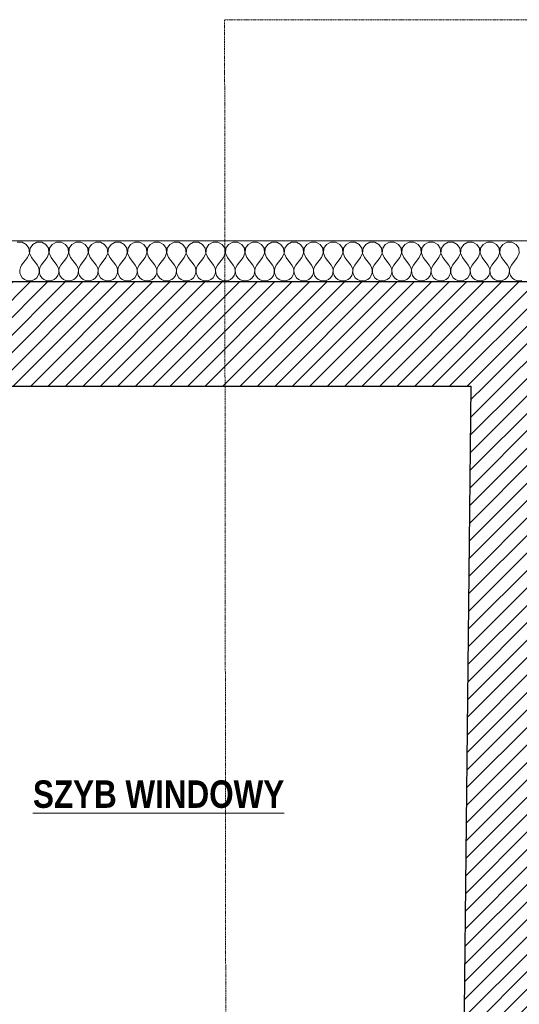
# Model space of a CAD drawing. Header units: millimetres. Extents: x 27262 to 215252, y 16288 to 306312.
# Tile 46 of 76: x 139242 to 140608, y 180442 to 183135. Entities that reach past the tile are written whole.
import ezdxf

# ---------------------------------------------------------------- set-up
doc = ezdxf.new("R2010")
doc.units = ezdxf.units.MM
doc.linetypes.add('DASHED2', pattern=[0.47625, 0.3175, -0.15875])
for name, color, linetype, lineweight in [('0_Nr_pióra__1', 252, 'Continuous', 13), ('KR_INW_Nr_pióra__101', 252, 'Continuous', 5), ('KR_INW_Nr_pióra__102', 252, 'Continuous', 5), ('KR_INW_Nr_pióra__27', 252, 'Continuous', 25), ('KR_INW_Nr_pióra__47', 252, 'Continuous', 15)]:
    doc.layers.add(name, color=color, linetype=linetype, lineweight=lineweight)
doc.layers.add('KR_INW', color=252, linetype='Continuous')
doc.styles.add('GENERATED_STYLE_2', font='ARIALNB.TTF')
pattern_1 = [(45, (0, 0), (-31.819804, 31.819804), [])]

# ---------------------------------------------------------------- blocks, each defined once
blk = doc.blocks.new('*X125')
at = {"layer": 'KR_INW_Nr_pióra__102', "linetype": 'Continuous'}
for p, q in [((205973, 121670.9), (205955.6, 121670.9)), ((205988.3, 121662.7), (205973, 121670.9)), ((205997.9, 121648.2), (205988.3, 121662.7)), ((206011.7, 121662.7), (206002.1, 121648.2)), ((206027, 121670.9), (206011.7, 121662.7)), ((206044.4, 121670.9), (206027, 121670.9)), ((206059.7, 121662.7), (206044.4, 121670.9)), ((206069.4, 121648.2), (206059.7, 121662.7)), ((206083.1, 121662.7), (206073.5, 121648.2)), ((206098.4, 121670.9), (206083.1, 121662.7)), ((206115.8, 121670.9), (206098.4, 121670.9)), ((206131.2, 121662.7), (206115.8, 121670.9)), ((206140.8, 121648.2), (206131.2, 121662.7)), ((206154.5, 121662.7), (206144.9, 121648.2)), ((206169.9, 121670.9), (206154.5, 121662.7)), ((206187.3, 121670.9), (206169.9, 121670.9)), ((206202.6, 121662.7), (206187.3, 121670.9)), ((206212.2, 121648.2), (206202.6, 121662.7)), ((206226, 121662.7), (206216.3, 121648.2)), ((206241.3, 121670.9), (206226, 121662.7)), ((206258.7, 121670.9), (206241.3, 121670.9)), ((206274, 121662.7), (206258.7, 121670.9)), ((206283.7, 121648.2), (206274, 121662.7)), ((206297.4, 121662.7), (206287.8, 121648.2)), ((206312.7, 121670.9), (206297.4, 121662.7)), ((206330.1, 121670.9), (206312.7, 121670.9)), ((206345.5, 121662.7), (206330.1, 121670.9)), ((206355.1, 121648.2), (206345.5, 121662.7)), ((206368.8, 121662.7), (206359.2, 121648.2)), ((206384.2, 121670.9), (206368.8, 121662.7)), ((206401.6, 121670.9), (206384.2, 121670.9)), ((206416.9, 121662.7), (206401.6, 121670.9)), ((206426.5, 121648.2), (206416.9, 121662.7)), ((206440.3, 121662.7), (206430.6, 121648.2)), ((206455.6, 121670.9), (206440.3, 121662.7)), ((206473, 121670.9), (206455.6, 121670.9)), ((206488.3, 121662.7), (206473, 121670.9)), ((206497.9, 121648.2), (206488.3, 121662.7)), ((206511.7, 121662.7), (206502.1, 121648.2)), ((206527, 121670.9), (206511.7, 121662.7)), ((206544.4, 121670.9), (206527, 121670.9)), ((206559.7, 121662.7), (206544.4, 121670.9)), ((206569.4, 121648.2), (206559.7, 121662.7)), ((206583.1, 121662.7), (206573.5, 121648.2)), ((206598.4, 121670.9), (206583.1, 121662.7)), ((206615.8, 121670.9), (206598.4, 121670.9)), ((206631.2, 121662.7), (206615.8, 121670.9)), ((206640.8, 121648.2), (206631.2, 121662.7)), ((206654.5, 121662.7), (206644.9, 121648.2)), ((206669.9, 121670.9), (206654.5, 121662.7)), ((206687.3, 121670.9), (206669.9, 121670.9)), ((206702.6, 121662.7), (206687.3, 121670.9)), ((206712.2, 121648.2), (206702.6, 121662.7)), ((206726, 121662.7), (206716.3, 121648.2)), ((206741.3, 121670.9), (206726, 121662.7)), ((206758.7, 121670.9), (206741.3, 121670.9)), ((206774, 121662.7), (206758.7, 121670.9)), ((206783.7, 121648.2), (206774, 121662.7)), ((206797.4, 121662.7), (206787.8, 121648.2)), ((206812.7, 121670.9), (206797.4, 121662.7)), ((206830.1, 121670.9), (206812.7, 121670.9)), ((206845.5, 121662.7), (206830.1, 121670.9)), ((206855.1, 121648.2), (206845.5, 121662.7)), ((206868.8, 121662.7), (206859.2, 121648.2)), ((206884.2, 121670.9), (206868.8, 121662.7)), ((206901.6, 121670.9), (206884.2, 121670.9)), ((206916.9, 121662.7), (206901.6, 121670.9)), ((206926.5, 121648.2), (206916.9, 121662.7)), ((206940.3, 121662.7), (206930.6, 121648.2)), ((206955.6, 121670.9), (206940.3, 121662.7)), ((206973, 121670.9), (206955.6, 121670.9)), ((206988.3, 121662.7), (206973, 121670.9)), ((206997.9, 121648.2), (206988.3, 121662.7)), ((207011.7, 121662.7), (207002.1, 121648.2)), ((207027, 121670.9), (207011.7, 121662.7)), ((207044.4, 121670.9), (207027, 121670.9)), ((207059.7, 121662.7), (207044.4, 121670.9)), ((207069.4, 121648.2), (207059.7, 121662.7)), ((207083.1, 121662.7), (207073.5, 121648.2)), ((207098.4, 121670.9), (207083.1, 121662.7)), ((207115.8, 121670.9), (207098.4, 121670.9)), ((207131.2, 121662.7), (207115.8, 121670.9)), ((207140.8, 121648.2), (207131.2, 121662.7)), ((207154.5, 121662.7), (207144.9, 121648.2)), ((207169.9, 121670.9), (207154.5, 121662.7)), ((207187.3, 121670.9), (207169.9, 121670.9)), ((207202.6, 121662.7), (207187.3, 121670.9)), ((207212.2, 121648.2), (207202.6, 121662.7)), ((207226, 121662.7), (207216.3, 121648.2)), ((207241.3, 121670.9), (207226, 121662.7)), ((207258.7, 121670.9), (207241.3, 121670.9)), ((207274, 121662.7), (207258.7, 121670.9)), ((207283.7, 121648.2), (207274, 121662.7)), ((207297.4, 121662.7), (207287.8, 121648.2)), ((207312.7, 121670.9), (207297.4, 121662.7)), ((207330.1, 121670.9), (207312.7, 121670.9)), ((207345.5, 121662.7), (207330.1, 121670.9)), ((207355.1, 121648.2), (207345.5, 121662.7)), ((207368.8, 121662.7), (207359.2, 121648.2)), ((207384.2, 121670.9), (207368.8, 121662.7)), ((207401.6, 121670.9), (207384.2, 121670.9)), ((207416.9, 121662.7), (207401.6, 121670.9)), ((207426.5, 121648.2), (207416.9, 121662.7)), ((207440.3, 121662.7), (207430.6, 121648.2)), ((207455.6, 121670.9), (207440.3, 121662.7)), ((207473, 121670.9), (207455.6, 121670.9)), ((207488.3, 121662.7), (207473, 121670.9)), ((207497.9, 121648.2), (207488.3, 121662.7)), ((207511.7, 121662.7), (207502.1, 121648.2)), ((207527, 121670.9), (207511.7, 121662.7)), ((207544.4, 121670.9), (207527, 121670.9)), ((207559.7, 121662.7), (207544.4, 121670.9)), ((207569.4, 121648.2), (207559.7, 121662.7)), ((207583.1, 121662.7), (207573.5, 121648.2)), ((207598.4, 121670.9), (207583.1, 121662.7)), ((207615.8, 121670.9), (207598.4, 121670.9)), ((207631.2, 121662.7), (207615.8, 121670.9)), ((207640.8, 121648.2), (207631.2, 121662.7)), ((207654.5, 121662.7), (207644.9, 121648.2)), ((207669.9, 121670.9), (207654.5, 121662.7)), ((207687.3, 121670.9), (207669.9, 121670.9)), ((207702.6, 121662.7), (207687.3, 121670.9)), ((207712.2, 121648.2), (207702.6, 121662.7)), ((207726, 121662.7), (207716.3, 121648.2)), ((207741.3, 121670.9), (207726, 121662.7)), ((207758.7, 121670.9), (207741.3, 121670.9)), ((207774, 121662.7), (207758.7, 121670.9)), ((207783.7, 121648.2), (207774, 121662.7)), ((205992.9, 121614.9), (205999.6, 121630.9)), ((205999.6, 121630.9), (205997.9, 121648.2)), ((206002.1, 121648.2), (206000.4, 121630.9)), ((206000.4, 121630.9), (206007.1, 121614.9)), ((206064.3, 121614.9), (206071, 121630.9)), ((206071, 121630.9), (206069.4, 121648.2)), ((206073.5, 121648.2), (206071.8, 121630.9)), ((206071.8, 121630.9), (206078.6, 121614.9)), ((206135.7, 121614.9), (206142.4, 121630.9)), ((206142.4, 121630.9), (206140.8, 121648.2)), ((206144.9, 121648.2), (206143.3, 121630.9)), ((206143.3, 121630.9), (206150, 121614.9)), ((206207.1, 121614.9), (206213.9, 121630.9)), ((206213.9, 121630.9), (206212.2, 121648.2)), ((206216.3, 121648.2), (206214.7, 121630.9)), ((206214.7, 121630.9), (206221.4, 121614.9)), ((206278.6, 121614.9), (206285.3, 121630.9)), ((206285.3, 121630.9), (206283.7, 121648.2)), ((206287.8, 121648.2), (206286.1, 121630.9)), ((206286.1, 121630.9), (206292.9, 121614.9)), ((206350, 121614.9), (206356.7, 121630.9)), ((206356.7, 121630.9), (206355.1, 121648.2)), ((206359.2, 121648.2), (206357.6, 121630.9)), ((206357.6, 121630.9), (206364.3, 121614.9)), ((206421.4, 121614.9), (206428.2, 121630.9)), ((206428.2, 121630.9), (206426.5, 121648.2)), ((206430.6, 121648.2), (206429, 121630.9)), ((206429, 121630.9), (206435.7, 121614.9)), ((206492.9, 121614.9), (206499.6, 121630.9)), ((206499.6, 121630.9), (206497.9, 121648.2)), ((206502.1, 121648.2), (206500.4, 121630.9)), ((206500.4, 121630.9), (206507.1, 121614.9)), ((206564.3, 121614.9), (206571, 121630.9)), ((206571, 121630.9), (206569.4, 121648.2)), ((206573.5, 121648.2), (206571.8, 121630.9)), ((206571.8, 121630.9), (206578.6, 121614.9)), ((206635.7, 121614.9), (206642.4, 121630.9)), ((206642.4, 121630.9), (206640.8, 121648.2)), ((206644.9, 121648.2), (206643.3, 121630.9)), ((206643.3, 121630.9), (206650, 121614.9)), ((206707.1, 121614.9), (206713.9, 121630.9)), ((206713.9, 121630.9), (206712.2, 121648.2)), ((206716.3, 121648.2), (206714.7, 121630.9)), ((206714.7, 121630.9), (206721.4, 121614.9)), ((206778.6, 121614.9), (206785.3, 121630.9)), ((206785.3, 121630.9), (206783.7, 121648.2)), ((206787.8, 121648.2), (206786.1, 121630.9)), ((206786.1, 121630.9), (206792.9, 121614.9)), ((206850, 121614.9), (206856.7, 121630.9)), ((206856.7, 121630.9), (206855.1, 121648.2)), ((206859.2, 121648.2), (206857.6, 121630.9)), ((206857.6, 121630.9), (206864.3, 121614.9)), ((206921.4, 121614.9), (206928.2, 121630.9)), ((206928.2, 121630.9), (206926.5, 121648.2)), ((206930.6, 121648.2), (206929, 121630.9)), ((206929, 121630.9), (206935.7, 121614.9)), ((206992.9, 121614.9), (206999.6, 121630.9)), ((206999.6, 121630.9), (206997.9, 121648.2)), ((207002.1, 121648.2), (207000.4, 121630.9)), ((207000.4, 121630.9), (207007.1, 121614.9)), ((207064.3, 121614.9), (207071, 121630.9)), ((207071, 121630.9), (207069.4, 121648.2)), ((207073.5, 121648.2), (207071.8, 121630.9)), ((207071.8, 121630.9), (207078.6, 121614.9)), ((207135.7, 121614.9), (207142.4, 121630.9)), ((207142.4, 121630.9), (207140.8, 121648.2)), ((207144.9, 121648.2), (207143.3, 121630.9)), ((207143.3, 121630.9), (207150, 121614.9)), ((207207.1, 121614.9), (207213.9, 121630.9)), ((207213.9, 121630.9), (207212.2, 121648.2)), ((207216.3, 121648.2), (207214.7, 121630.9)), ((207214.7, 121630.9), (207221.4, 121614.9)), ((207278.6, 121614.9), (207285.3, 121630.9)), ((207285.3, 121630.9), (207283.7, 121648.2)), ((207287.8, 121648.2), (207286.1, 121630.9)), ((207286.1, 121630.9), (207292.9, 121614.9)), ((207350, 121614.9), (207356.7, 121630.9)), ((207356.7, 121630.9), (207355.1, 121648.2)), ((207359.2, 121648.2), (207357.6, 121630.9)), ((207357.6, 121630.9), (207364.3, 121614.9)), ((207421.4, 121614.9), (207428.2, 121630.9)), ((207428.2, 121630.9), (207426.5, 121648.2)), ((207430.6, 121648.2), (207429, 121630.9)), ((207429, 121630.9), (207435.7, 121614.9)), ((207492.9, 121614.9), (207499.6, 121630.9)), ((207499.6, 121630.9), (207497.9, 121648.2)), ((207502.1, 121648.2), (207500.4, 121630.9)), ((207500.4, 121630.9), (207507.1, 121614.9)), ((207564.3, 121614.9), (207571, 121630.9)), ((207571, 121630.9), (207569.4, 121648.2)), ((207573.5, 121648.2), (207571.8, 121630.9)), ((207571.8, 121630.9), (207578.6, 121614.9)), ((207635.7, 121614.9), (207642.4, 121630.9)), ((207642.4, 121630.9), (207640.8, 121648.2)), ((207644.9, 121648.2), (207643.3, 121630.9)), ((207643.3, 121630.9), (207650, 121614.9)), ((207707.1, 121614.9), (207713.9, 121630.9)), ((207713.9, 121630.9), (207712.2, 121648.2)), ((207716.3, 121648.2), (207714.7, 121630.9)), ((207714.7, 121630.9), (207721.4, 121614.9)), ((207778.6, 121614.9), (207785.3, 121630.9)), ((207785.3, 121630.9), (207783.7, 121648.2)), ((205971.4, 121586.3), (205966.7, 121577.7)), ((205992.9, 121614.9), (205971.4, 121586.3)), ((206007.1, 121614.9), (206028.6, 121586.3)), ((206033.3, 121577.7), (206028.6, 121586.3)), ((206042.9, 121586.3), (206038.1, 121577.7)), ((206064.3, 121614.9), (206042.9, 121586.3)), ((206078.6, 121614.9), (206100, 121586.3)), ((206104.8, 121577.7), (206100, 121586.3)), ((206114.3, 121586.3), (206109.5, 121577.7)), ((206135.7, 121614.9), (206114.3, 121586.3)), ((206150, 121614.9), (206171.4, 121586.3)), ((206176.2, 121577.7), (206171.4, 121586.3)), ((206185.7, 121586.3), (206180.9, 121577.7)), ((206207.1, 121614.9), (206185.7, 121586.3)), ((206221.4, 121614.9), (206242.9, 121586.3)), ((206247.6, 121577.7), (206242.9, 121586.3)), ((206257.1, 121586.3), (206252.4, 121577.7)), ((206278.6, 121614.9), (206257.1, 121586.3)), ((206292.9, 121614.9), (206314.3, 121586.3)), ((206319.1, 121577.7), (206314.3, 121586.3)), ((206328.6, 121586.3), (206323.8, 121577.7)), ((206350, 121614.9), (206328.6, 121586.3)), ((206364.3, 121614.9), (206385.7, 121586.3)), ((206390.5, 121577.7), (206385.7, 121586.3)), ((206400, 121586.3), (206395.2, 121577.7)), ((206421.4, 121614.9), (206400, 121586.3)), ((206435.7, 121614.9), (206457.1, 121586.3)), ((206461.9, 121577.7), (206457.1, 121586.3)), ((206471.4, 121586.3), (206466.7, 121577.7)), ((206492.9, 121614.9), (206471.4, 121586.3)), ((206507.1, 121614.9), (206528.6, 121586.3)), ((206533.3, 121577.7), (206528.6, 121586.3)), ((206542.9, 121586.3), (206538.1, 121577.7)), ((206564.3, 121614.9), (206542.9, 121586.3)), ((206578.6, 121614.9), (206600, 121586.3)), ((206604.8, 121577.7), (206600, 121586.3)), ((206614.3, 121586.3), (206609.5, 121577.7)), ((206635.7, 121614.9), (206614.3, 121586.3)), ((206650, 121614.9), (206671.4, 121586.3)), ((206676.2, 121577.7), (206671.4, 121586.3)), ((206685.7, 121586.3), (206680.9, 121577.7)), ((206707.1, 121614.9), (206685.7, 121586.3)), ((206721.4, 121614.9), (206742.9, 121586.3)), ((206747.6, 121577.7), (206742.9, 121586.3)), ((206757.1, 121586.3), (206752.4, 121577.7)), ((206778.6, 121614.9), (206757.1, 121586.3)), ((206792.9, 121614.9), (206814.3, 121586.3)), ((206819.1, 121577.7), (206814.3, 121586.3)), ((206828.6, 121586.3), (206823.8, 121577.7)), ((206850, 121614.9), (206828.6, 121586.3)), ((206864.3, 121614.9), (206885.7, 121586.3)), ((206890.5, 121577.7), (206885.7, 121586.3)), ((206900, 121586.3), (206895.2, 121577.7)), ((206921.4, 121614.9), (206900, 121586.3)), ((206935.7, 121614.9), (206957.1, 121586.3)), ((206961.9, 121577.7), (206957.1, 121586.3)), ((206971.4, 121586.3), (206966.7, 121577.7)), ((206992.9, 121614.9), (206971.4, 121586.3)), ((207007.1, 121614.9), (207028.6, 121586.3)), ((207033.3, 121577.7), (207028.6, 121586.3)), ((207042.9, 121586.3), (207038.1, 121577.7)), ((207064.3, 121614.9), (207042.9, 121586.3)), ((207078.6, 121614.9), (207100, 121586.3)), ((207104.8, 121577.7), (207100, 121586.3)), ((207114.3, 121586.3), (207109.5, 121577.7)), ((207135.7, 121614.9), (207114.3, 121586.3)), ((207150, 121614.9), (207171.4, 121586.3)), ((207176.2, 121577.7), (207171.4, 121586.3)), ((207185.7, 121586.3), (207180.9, 121577.7)), ((207207.1, 121614.9), (207185.7, 121586.3)), ((207221.4, 121614.9), (207242.9, 121586.3)), ((207247.6, 121577.7), (207242.9, 121586.3)), ((207257.1, 121586.3), (207252.4, 121577.7)), ((207278.6, 121614.9), (207257.1, 121586.3)), ((207292.9, 121614.9), (207314.3, 121586.3)), ((207319.1, 121577.7), (207314.3, 121586.3)), ((207328.6, 121586.3), (207323.8, 121577.7)), ((207350, 121614.9), (207328.6, 121586.3)), ((207364.3, 121614.9), (207385.7, 121586.3)), ((207390.5, 121577.7), (207385.7, 121586.3)), ((207400, 121586.3), (207395.2, 121577.7)), ((207421.4, 121614.9), (207400, 121586.3)), ((207435.7, 121614.9), (207457.1, 121586.3)), ((207461.9, 121577.7), (207457.1, 121586.3)), ((207471.4, 121586.3), (207466.7, 121577.7)), ((207492.9, 121614.9), (207471.4, 121586.3)), ((207507.1, 121614.9), (207528.6, 121586.3)), ((207533.3, 121577.7), (207528.6, 121586.3)), ((207542.9, 121586.3), (207538.1, 121577.7)), ((207564.3, 121614.9), (207542.9, 121586.3)), ((207578.6, 121614.9), (207600, 121586.3)), ((207604.8, 121577.7), (207600, 121586.3)), ((207614.3, 121586.3), (207609.5, 121577.7)), ((207635.7, 121614.9), (207614.3, 121586.3)), ((207650, 121614.9), (207671.4, 121586.3)), ((207676.2, 121577.7), (207671.4, 121586.3)), ((207685.7, 121586.3), (207680.9, 121577.7)), ((207707.1, 121614.9), (207685.7, 121586.3)), ((207721.4, 121614.9), (207742.9, 121586.3)), ((207747.6, 121577.7), (207742.9, 121586.3)), ((207757.1, 121586.3), (207752.4, 121577.7)), ((207778.6, 121614.9), (207757.1, 121586.3)), ((205966.7, 121577.7), (205964.4, 121568.1)), ((205964.4, 121568.1), (205964.9, 121558.2)), ((205964.9, 121558.2), (205968.1, 121548.9)), ((205968.1, 121548.9), (205973.6, 121540.8)), ((206026.4, 121540.8), (206031.9, 121548.9)), ((206031.9, 121548.9), (206035.1, 121558.2)), ((206035.6, 121568.1), (206033.3, 121577.7)), ((206035.1, 121558.2), (206035.6, 121568.1)), ((206038.1, 121577.7), (206035.9, 121568.1)), ((206035.9, 121568.1), (206036.3, 121558.2)), ((206036.3, 121558.2), (206039.5, 121548.9)), ((206039.5, 121548.9), (206045.1, 121540.8)), ((206097.8, 121540.8), (206103.4, 121548.9)), ((206103.4, 121548.9), (206106.5, 121558.2)), ((206107, 121568.1), (206104.8, 121577.7)), ((206106.5, 121558.2), (206107, 121568.1)), ((206109.5, 121577.7), (206107.3, 121568.1)), ((206107.3, 121568.1), (206107.8, 121558.2)), ((206107.8, 121558.2), (206110.9, 121548.9)), ((206110.9, 121548.9), (206116.5, 121540.8)), ((206169.2, 121540.8), (206174.8, 121548.9)), ((206174.8, 121548.9), (206177.9, 121558.2)), ((206178.4, 121568.1), (206176.2, 121577.7)), ((206177.9, 121558.2), (206178.4, 121568.1)), ((206180.9, 121577.7), (206178.7, 121568.1)), ((206178.7, 121568.1), (206179.2, 121558.2)), ((206179.2, 121558.2), (206182.3, 121548.9)), ((206182.3, 121548.9), (206187.9, 121540.8)), ((206240.6, 121540.8), (206246.2, 121548.9)), ((206246.2, 121548.9), (206249.4, 121558.2)), ((206249.9, 121568.1), (206247.6, 121577.7)), ((206249.4, 121558.2), (206249.9, 121568.1)), ((206252.4, 121577.7), (206250.1, 121568.1)), ((206250.1, 121568.1), (206250.6, 121558.2)), ((206250.6, 121558.2), (206253.8, 121548.9)), ((206253.8, 121548.9), (206259.4, 121540.8)), ((206312.1, 121540.8), (206317.7, 121548.9)), ((206317.7, 121548.9), (206320.8, 121558.2)), ((206321.3, 121568.1), (206319.1, 121577.7)), ((206320.8, 121558.2), (206321.3, 121568.1)), ((206323.8, 121577.7), (206321.6, 121568.1)), ((206321.6, 121568.1), (206322.1, 121558.2)), ((206322.1, 121558.2), (206325.2, 121548.9)), ((206325.2, 121548.9), (206330.8, 121540.8)), ((206383.5, 121540.8), (206389.1, 121548.9)), ((206389.1, 121548.9), (206392.2, 121558.2)), ((206392.7, 121568.1), (206390.5, 121577.7)), ((206392.2, 121558.2), (206392.7, 121568.1)), ((206395.2, 121577.7), (206393, 121568.1)), ((206393, 121568.1), (206393.5, 121558.2)), ((206393.5, 121558.2), (206396.6, 121548.9)), ((206396.6, 121548.9), (206402.2, 121540.8)), ((206454.9, 121540.8), (206460.5, 121548.9)), ((206460.5, 121548.9), (206463.7, 121558.2)), ((206464.1, 121568.1), (206461.9, 121577.7)), ((206463.7, 121558.2), (206464.1, 121568.1)), ((206466.7, 121577.7), (206464.4, 121568.1)), ((206464.4, 121568.1), (206464.9, 121558.2)), ((206464.9, 121558.2), (206468.1, 121548.9)), ((206468.1, 121548.9), (206473.6, 121540.8)), ((206526.4, 121540.8), (206531.9, 121548.9)), ((206531.9, 121548.9), (206535.1, 121558.2)), ((206535.6, 121568.1), (206533.3, 121577.7)), ((206535.1, 121558.2), (206535.6, 121568.1)), ((206538.1, 121577.7), (206535.9, 121568.1)), ((206535.9, 121568.1), (206536.3, 121558.2)), ((206536.3, 121558.2), (206539.5, 121548.9)), ((206539.5, 121548.9), (206545.1, 121540.8)), ((206597.8, 121540.8), (206603.4, 121548.9)), ((206603.4, 121548.9), (206606.5, 121558.2)), ((206607, 121568.1), (206604.8, 121577.7)), ((206606.5, 121558.2), (206607, 121568.1)), ((206609.5, 121577.7), (206607.3, 121568.1)), ((206607.3, 121568.1), (206607.8, 121558.2)), ((206607.8, 121558.2), (206610.9, 121548.9)), ((206610.9, 121548.9), (206616.5, 121540.8)), ((206669.2, 121540.8), (206674.8, 121548.9)), ((206674.8, 121548.9), (206677.9, 121558.2)), ((206678.4, 121568.1), (206676.2, 121577.7)), ((206677.9, 121558.2), (206678.4, 121568.1)), ((206680.9, 121577.7), (206678.7, 121568.1)), ((206678.7, 121568.1), (206679.2, 121558.2)), ((206679.2, 121558.2), (206682.3, 121548.9)), ((206682.3, 121548.9), (206687.9, 121540.8)), ((206740.6, 121540.8), (206746.2, 121548.9)), ((206746.2, 121548.9), (206749.4, 121558.2)), ((206749.9, 121568.1), (206747.6, 121577.7)), ((206749.4, 121558.2), (206749.9, 121568.1)), ((206752.4, 121577.7), (206750.1, 121568.1)), ((206750.1, 121568.1), (206750.6, 121558.2)), ((206750.6, 121558.2), (206753.8, 121548.9)), ((206753.8, 121548.9), (206759.4, 121540.8)), ((206812.1, 121540.8), (206817.7, 121548.9)), ((206817.7, 121548.9), (206820.8, 121558.2)), ((206821.3, 121568.1), (206819.1, 121577.7)), ((206820.8, 121558.2), (206821.3, 121568.1)), ((206823.8, 121577.7), (206821.6, 121568.1)), ((206821.6, 121568.1), (206822.1, 121558.2)), ((206822.1, 121558.2), (206825.2, 121548.9)), ((206825.2, 121548.9), (206830.8, 121540.8)), ((206883.5, 121540.8), (206889.1, 121548.9)), ((206889.1, 121548.9), (206892.2, 121558.2)), ((206892.7, 121568.1), (206890.5, 121577.7)), ((206892.2, 121558.2), (206892.7, 121568.1)), ((206895.2, 121577.7), (206893, 121568.1)), ((206893, 121568.1), (206893.5, 121558.2)), ((206893.5, 121558.2), (206896.6, 121548.9)), ((206896.6, 121548.9), (206902.2, 121540.8)), ((206954.9, 121540.8), (206960.5, 121548.9)), ((206960.5, 121548.9), (206963.7, 121558.2)), ((206964.1, 121568.1), (206961.9, 121577.7)), ((206963.7, 121558.2), (206964.1, 121568.1)), ((206966.7, 121577.7), (206964.4, 121568.1)), ((206964.4, 121568.1), (206964.9, 121558.2)), ((206964.9, 121558.2), (206968.1, 121548.9)), ((206968.1, 121548.9), (206973.6, 121540.8)), ((207026.4, 121540.8), (207031.9, 121548.9)), ((207031.9, 121548.9), (207035.1, 121558.2)), ((207035.6, 121568.1), (207033.3, 121577.7)), ((207035.1, 121558.2), (207035.6, 121568.1)), ((207038.1, 121577.7), (207035.9, 121568.1)), ((207035.9, 121568.1), (207036.3, 121558.2)), ((207036.3, 121558.2), (207039.5, 121548.9)), ((207039.5, 121548.9), (207045.1, 121540.8)), ((207097.8, 121540.8), (207103.4, 121548.9)), ((207103.4, 121548.9), (207106.5, 121558.2)), ((207107, 121568.1), (207104.8, 121577.7)), ((207106.5, 121558.2), (207107, 121568.1)), ((207109.5, 121577.7), (207107.3, 121568.1)), ((207107.3, 121568.1), (207107.8, 121558.2)), ((207107.8, 121558.2), (207110.9, 121548.9)), ((207110.9, 121548.9), (207116.5, 121540.8)), ((207169.2, 121540.8), (207174.8, 121548.9)), ((207174.8, 121548.9), (207177.9, 121558.2)), ((207178.4, 121568.1), (207176.2, 121577.7)), ((207177.9, 121558.2), (207178.4, 121568.1)), ((207180.9, 121577.7), (207178.7, 121568.1)), ((207178.7, 121568.1), (207179.2, 121558.2)), ((207179.2, 121558.2), (207182.3, 121548.9)), ((207182.3, 121548.9), (207187.9, 121540.8)), ((207240.6, 121540.8), (207246.2, 121548.9)), ((207246.2, 121548.9), (207249.4, 121558.2)), ((207249.9, 121568.1), (207247.6, 121577.7)), ((207249.4, 121558.2), (207249.9, 121568.1)), ((207252.4, 121577.7), (207250.1, 121568.1)), ((207250.1, 121568.1), (207250.6, 121558.2)), ((207250.6, 121558.2), (207253.8, 121548.9)), ((207253.8, 121548.9), (207259.4, 121540.8)), ((207312.1, 121540.8), (207317.7, 121548.9)), ((207317.7, 121548.9), (207320.8, 121558.2)), ((207321.3, 121568.1), (207319.1, 121577.7)), ((207320.8, 121558.2), (207321.3, 121568.1)), ((207323.8, 121577.7), (207321.6, 121568.1)), ((207321.6, 121568.1), (207322.1, 121558.2)), ((207322.1, 121558.2), (207325.2, 121548.9)), ((207325.2, 121548.9), (207330.8, 121540.8)), ((207383.5, 121540.8), (207389.1, 121548.9)), ((207389.1, 121548.9), (207392.2, 121558.2)), ((207392.7, 121568.1), (207390.5, 121577.7)), ((207392.2, 121558.2), (207392.7, 121568.1)), ((207395.2, 121577.7), (207393, 121568.1)), ((207393, 121568.1), (207393.5, 121558.2)), ((207393.5, 121558.2), (207396.6, 121548.9)), ((207396.6, 121548.9), (207402.2, 121540.8)), ((207454.9, 121540.8), (207460.5, 121548.9)), ((207460.5, 121548.9), (207463.7, 121558.2)), ((207464.1, 121568.1), (207461.9, 121577.7)), ((207463.7, 121558.2), (207464.1, 121568.1)), ((207466.7, 121577.7), (207464.4, 121568.1)), ((207464.4, 121568.1), (207464.9, 121558.2)), ((207464.9, 121558.2), (207468.1, 121548.9)), ((207468.1, 121548.9), (207473.6, 121540.8)), ((207526.4, 121540.8), (207531.9, 121548.9)), ((207531.9, 121548.9), (207535.1, 121558.2)), ((207535.6, 121568.1), (207533.3, 121577.7)), ((207535.1, 121558.2), (207535.6, 121568.1)), ((207538.1, 121577.7), (207535.9, 121568.1)), ((207535.9, 121568.1), (207536.3, 121558.2)), ((207536.3, 121558.2), (207539.5, 121548.9)), ((207539.5, 121548.9), (207545.1, 121540.8)), ((207597.8, 121540.8), (207603.4, 121548.9)), ((207603.4, 121548.9), (207606.5, 121558.2)), ((207607, 121568.1), (207604.8, 121577.7)), ((207606.5, 121558.2), (207607, 121568.1)), ((207609.5, 121577.7), (207607.3, 121568.1)), ((207607.3, 121568.1), (207607.8, 121558.2)), ((207607.8, 121558.2), (207610.9, 121548.9)), ((207610.9, 121548.9), (207616.5, 121540.8)), ((207669.2, 121540.8), (207674.8, 121548.9)), ((207674.8, 121548.9), (207677.9, 121558.2)), ((207678.4, 121568.1), (207676.2, 121577.7)), ((207677.9, 121558.2), (207678.4, 121568.1)), ((207680.9, 121577.7), (207678.7, 121568.1)), ((207678.7, 121568.1), (207679.2, 121558.2)), ((207679.2, 121558.2), (207682.3, 121548.9)), ((207682.3, 121548.9), (207687.9, 121540.8)), ((207740.6, 121540.8), (207746.2, 121548.9)), ((207746.2, 121548.9), (207749.4, 121558.2)), ((207749.9, 121568.1), (207747.6, 121577.7)), ((207749.4, 121558.2), (207749.9, 121568.1)), ((207752.4, 121577.7), (207750.1, 121568.1)), ((207750.1, 121568.1), (207750.6, 121558.2)), ((207750.6, 121558.2), (207753.8, 121548.9)), ((207753.8, 121548.9), (207759.4, 121540.8)), ((205973.6, 121540.8), (205981.2, 121534.5)), ((205981.2, 121534.5), (205990.2, 121530.5)), ((205990.2, 121530.5), (206000, 121529.2)), ((206000, 121529.2), (206009.8, 121530.5)), ((206009.8, 121530.5), (206018.8, 121534.5)), ((206018.8, 121534.5), (206026.4, 121540.8)), ((206045.1, 121540.8), (206052.7, 121534.5)), ((206052.7, 121534.5), (206061.7, 121530.5)), ((206061.7, 121530.5), (206071.4, 121529.2)), ((206071.4, 121529.2), (206081.2, 121530.5)), ((206081.2, 121530.5), (206090.2, 121534.5)), ((206090.2, 121534.5), (206097.8, 121540.8)), ((206116.5, 121540.8), (206124.1, 121534.5)), ((206124.1, 121534.5), (206133.1, 121530.5)), ((206133.1, 121530.5), (206142.9, 121529.2)), ((206142.9, 121529.2), (206152.6, 121530.5)), ((206152.6, 121530.5), (206161.6, 121534.5)), ((206161.6, 121534.5), (206169.2, 121540.8)), ((206187.9, 121540.8), (206195.5, 121534.5)), ((206195.5, 121534.5), (206204.5, 121530.5)), ((206204.5, 121530.5), (206214.3, 121529.2)), ((206214.3, 121529.2), (206224, 121530.5)), ((206224, 121530.5), (206233.1, 121534.5)), ((206233.1, 121534.5), (206240.6, 121540.8)), ((206259.4, 121540.8), (206266.9, 121534.5)), ((206266.9, 121534.5), (206276, 121530.5)), ((206276, 121530.5), (206285.7, 121529.2)), ((206285.7, 121529.2), (206295.5, 121530.5)), ((206295.5, 121530.5), (206304.5, 121534.5)), ((206304.5, 121534.5), (206312.1, 121540.8)), ((206330.8, 121540.8), (206338.4, 121534.5)), ((206338.4, 121534.5), (206347.4, 121530.5)), ((206347.4, 121530.5), (206357.1, 121529.2)), ((206357.1, 121529.2), (206366.9, 121530.5)), ((206366.9, 121530.5), (206375.9, 121534.5)), ((206375.9, 121534.5), (206383.5, 121540.8)), ((206402.2, 121540.8), (206409.8, 121534.5)), ((206409.8, 121534.5), (206418.8, 121530.5)), ((206418.8, 121530.5), (206428.6, 121529.2)), ((206428.6, 121529.2), (206438.3, 121530.5)), ((206438.3, 121530.5), (206447.3, 121534.5)), ((206447.3, 121534.5), (206454.9, 121540.8)), ((206473.6, 121540.8), (206481.2, 121534.5)), ((206481.2, 121534.5), (206490.2, 121530.5)), ((206490.2, 121530.5), (206500, 121529.2)), ((206500, 121529.2), (206509.8, 121530.5)), ((206509.8, 121530.5), (206518.8, 121534.5)), ((206518.8, 121534.5), (206526.4, 121540.8)), ((206545.1, 121540.8), (206552.7, 121534.5)), ((206552.7, 121534.5), (206561.7, 121530.5)), ((206561.7, 121530.5), (206571.4, 121529.2)), ((206571.4, 121529.2), (206581.2, 121530.5)), ((206581.2, 121530.5), (206590.2, 121534.5)), ((206590.2, 121534.5), (206597.8, 121540.8)), ((206616.5, 121540.8), (206624.1, 121534.5)), ((206624.1, 121534.5), (206633.1, 121530.5)), ((206633.1, 121530.5), (206642.9, 121529.2)), ((206642.9, 121529.2), (206652.6, 121530.5)), ((206652.6, 121530.5), (206661.6, 121534.5)), ((206661.6, 121534.5), (206669.2, 121540.8)), ((206687.9, 121540.8), (206695.5, 121534.5)), ((206695.5, 121534.5), (206704.5, 121530.5)), ((206704.5, 121530.5), (206714.3, 121529.2)), ((206714.3, 121529.2), (206724, 121530.5)), ((206724, 121530.5), (206733.1, 121534.5)), ((206733.1, 121534.5), (206740.6, 121540.8)), ((206759.4, 121540.8), (206766.9, 121534.5)), ((206766.9, 121534.5), (206776, 121530.5)), ((206776, 121530.5), (206785.7, 121529.2)), ((206785.7, 121529.2), (206795.5, 121530.5)), ((206795.5, 121530.5), (206804.5, 121534.5)), ((206804.5, 121534.5), (206812.1, 121540.8)), ((206830.8, 121540.8), (206838.4, 121534.5)), ((206838.4, 121534.5), (206847.4, 121530.5)), ((206847.4, 121530.5), (206857.1, 121529.2)), ((206857.1, 121529.2), (206866.9, 121530.5)), ((206866.9, 121530.5), (206875.9, 121534.5)), ((206875.9, 121534.5), (206883.5, 121540.8)), ((206902.2, 121540.8), (206909.8, 121534.5)), ((206909.8, 121534.5), (206918.8, 121530.5)), ((206918.8, 121530.5), (206928.6, 121529.2)), ((206928.6, 121529.2), (206938.3, 121530.5)), ((206938.3, 121530.5), (206947.3, 121534.5)), ((206947.3, 121534.5), (206954.9, 121540.8)), ((206973.6, 121540.8), (206981.2, 121534.5)), ((206981.2, 121534.5), (206990.2, 121530.5)), ((206990.2, 121530.5), (207000, 121529.2)), ((207000, 121529.2), (207009.8, 121530.5)), ((207009.8, 121530.5), (207018.8, 121534.5)), ((207018.8, 121534.5), (207026.4, 121540.8)), ((207045.1, 121540.8), (207052.7, 121534.5)), ((207052.7, 121534.5), (207061.7, 121530.5)), ((207061.7, 121530.5), (207071.4, 121529.2)), ((207071.4, 121529.2), (207081.2, 121530.5)), ((207081.2, 121530.5), (207090.2, 121534.5)), ((207090.2, 121534.5), (207097.8, 121540.8)), ((207116.5, 121540.8), (207124.1, 121534.5)), ((207124.1, 121534.5), (207133.1, 121530.5)), ((207133.1, 121530.5), (207142.9, 121529.2)), ((207142.9, 121529.2), (207152.6, 121530.5)), ((207152.6, 121530.5), (207161.6, 121534.5)), ((207161.6, 121534.5), (207169.2, 121540.8)), ((207187.9, 121540.8), (207195.5, 121534.5)), ((207195.5, 121534.5), (207204.5, 121530.5)), ((207204.5, 121530.5), (207214.3, 121529.2)), ((207214.3, 121529.2), (207224, 121530.5)), ((207224, 121530.5), (207233.1, 121534.5)), ((207233.1, 121534.5), (207240.6, 121540.8)), ((207259.4, 121540.8), (207266.9, 121534.5)), ((207266.9, 121534.5), (207276, 121530.5)), ((207276, 121530.5), (207285.7, 121529.2)), ((207285.7, 121529.2), (207295.5, 121530.5)), ((207295.5, 121530.5), (207304.5, 121534.5)), ((207304.5, 121534.5), (207312.1, 121540.8)), ((207330.8, 121540.8), (207338.4, 121534.5)), ((207338.4, 121534.5), (207347.4, 121530.5)), ((207347.4, 121530.5), (207357.1, 121529.2)), ((207357.1, 121529.2), (207366.9, 121530.5)), ((207366.9, 121530.5), (207375.9, 121534.5)), ((207375.9, 121534.5), (207383.5, 121540.8)), ((207402.2, 121540.8), (207409.8, 121534.5)), ((207409.8, 121534.5), (207418.8, 121530.5)), ((207418.8, 121530.5), (207428.6, 121529.2)), ((207428.6, 121529.2), (207438.3, 121530.5)), ((207438.3, 121530.5), (207447.3, 121534.5)), ((207447.3, 121534.5), (207454.9, 121540.8)), ((207473.6, 121540.8), (207481.2, 121534.5)), ((207481.2, 121534.5), (207490.2, 121530.5)), ((207490.2, 121530.5), (207500, 121529.2)), ((207500, 121529.2), (207509.8, 121530.5)), ((207509.8, 121530.5), (207518.8, 121534.5)), ((207518.8, 121534.5), (207526.4, 121540.8)), ((207545.1, 121540.8), (207552.7, 121534.5)), ((207552.7, 121534.5), (207561.7, 121530.5)), ((207561.7, 121530.5), (207571.4, 121529.2)), ((207571.4, 121529.2), (207581.2, 121530.5)), ((207581.2, 121530.5), (207590.2, 121534.5)), ((207590.2, 121534.5), (207597.8, 121540.8)), ((207616.5, 121540.8), (207624.1, 121534.5)), ((207624.1, 121534.5), (207633.1, 121530.5)), ((207633.1, 121530.5), (207642.9, 121529.2)), ((207642.9, 121529.2), (207652.6, 121530.5)), ((207652.6, 121530.5), (207661.6, 121534.5)), ((207661.6, 121534.5), (207669.2, 121540.8)), ((207687.9, 121540.8), (207695.5, 121534.5)), ((207695.5, 121534.5), (207704.5, 121530.5)), ((207704.5, 121530.5), (207714.3, 121529.2)), ((207714.3, 121529.2), (207724, 121530.5)), ((207724, 121530.5), (207733.1, 121534.5)), ((207733.1, 121534.5), (207740.6, 121540.8)), ((207759.4, 121540.8), (207766.9, 121534.5)), ((207766.9, 121534.5), (207776, 121530.5)), ((207776, 121530.5), (207785.7, 121529.2)), ((207785.7, 121529.2), (207795.5, 121530.5))]:
    blk.add_line(p, q, dxfattribs=at)
blk = doc.blocks.new('Ściana_2', base_point=(179075.1, 121675.6))
at = {"layer": 'KR_INW_Nr_pióra__101', "linetype": 'Continuous'}
h = blk.add_hatch(dxfattribs=at)
h.set_pattern_fill('CEGŁA_LICÓWKA', color=256, style=0, pattern_type=2)
h.set_pattern_definition(pattern_1)
h.paths.add_polyline_path([(204126.9, 121525.6), (204126.9, 121425.6), (204126.9, 121375.6), (204126.9, 121145.6), (209269.6, 121145.6), (209269.6, 121375.6), (209269.6, 121425.6), (209269.6, 121525.6)])
at = {"layer": 'KR_INW_Nr_pióra__27', "linetype": 'Continuous'}
blk.add_line((209269.6, 121525.6), (204126.9, 121525.6), dxfattribs=at)
at = {"layer": 'KR_INW_Nr_pióra__27', "linetype": 'Continuous', "flags": 128}
blk.add_lwpolyline([(205315.4, 121145.6), (207609, 121145.6)], dxfattribs=at)
at = {"layer": 'KR_INW_Nr_pióra__47', "linetype": 'Continuous', "flags": 128}
blk.add_lwpolyline([(209269.6, 121675.6), (204126.9, 121675.6)], dxfattribs=at)
at = {"layer": 'KR_INW'}
blk.add_blockref('*X125', (0, 0), dxfattribs=at)
blk = doc.blocks.new('Ściana_26', base_point=(207854.6, 121675.6))
at = {"layer": 'KR_INW_Nr_pióra__101', "linetype": 'Continuous'}
h = blk.add_hatch(dxfattribs=at)
h.set_pattern_fill('CEGŁA_LICÓWKA', color=256, style=0, pattern_type=2)
h.set_pattern_definition(pattern_1)
h.paths.add_polyline_path([(207609, 121145.6), (207569.6, 117369.8), (207694.6, 117368.5), (207809.6, 117367.3), (207849, 121145.6)])
at = {"layer": 'KR_INW_Nr_pióra__27', "linetype": 'Continuous', "flags": 128}
blk.add_lwpolyline([(207609, 121145.6), (207579.3, 118300.8)], dxfattribs=at)

msp = doc.modelspace()

# ---------------------------------------------------------------- linework, layer by layer
at = {"linetype": 'DASHED2', "lineweight": 20, "ltscale": 10}
for p, q in [((157846.7, 183135.3), (139802, 183135.3)), ((139802, 183135.3), (139808.2, 177676.2))]:
    msp.add_line(p, q, dxfattribs=at)

# ---------------------------------------------------------------- block references
at = {"layer": 'KR_INW', "color": 252, "xscale": 0.75, "yscale": 0.75, "zscale": 0.75}
for name, p in [('Ściana_2', (119074.8, 182530.5)), ('Ściana_26', (140659.4, 182530.5))]:
    msp.add_blockref(name, p, dxfattribs=at)

# ---------------------------------------------------------------- texts
at = {"layer": '0_Nr_pióra__1', "color": 252, "linetype": 'Continuous', "insert": (139621.5, 181054.6), "char_height": 75, "attachment_point": 2, "style": 'GENERATED_STYLE_2'}
msp.add_mtext('\\A1;{\\fArial Narrow|b1|i0|c238|p34;\\L\\LSZYB WINDOWY}', dxfattribs=at)

doc.saveas('drawing.dxf')
